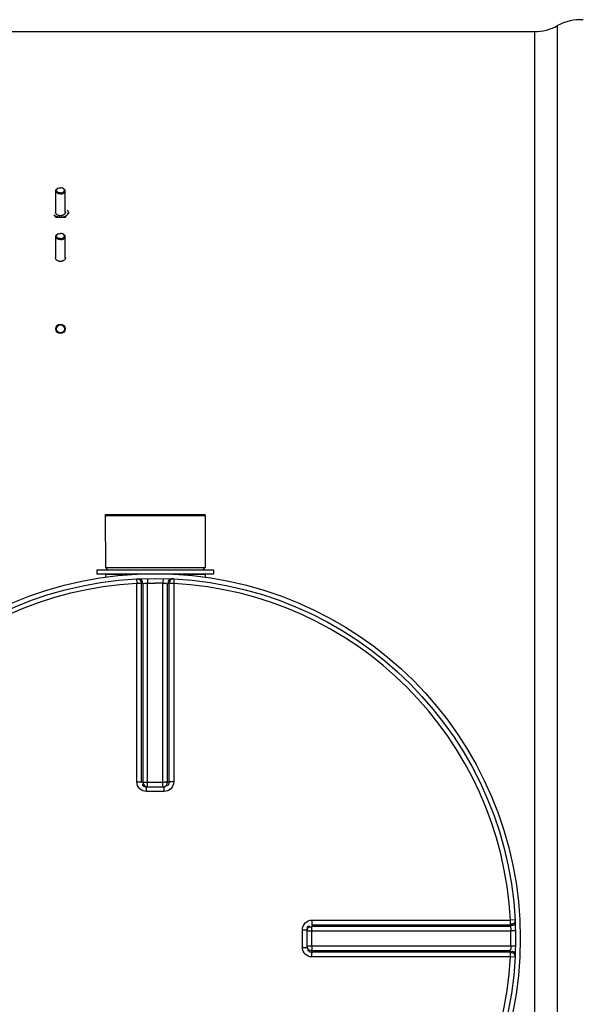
# Model space of a CAD drawing. Header units: millimetres. Extents: x 0 to 297, y 0 to 210.
# Tile 127 of 256: x 165 to 170, y 92 to 100. Entities that reach past the tile are written whole.
import ezdxf

# ---------------------------------------------------------------- set-up
doc = ezdxf.new("R2010")
doc.units = ezdxf.units.MM
doc.header["$LTSCALE"] = 16.335
doc.layers.get('0').update_dxf_attribs({"linetype": 'CONTINUOUS'})
for name, color, linetype in [('01_GLOBAL', 7, 'CONTINUOUS'), ('AXE-VISSERIE', 7, 'CONTINUOUS'), ('AXES_REF', 7, 'CONTINUOUS')]:
    doc.layers.add(name, color=color, linetype=linetype)

msp = doc.modelspace()

# ---------------------------------------------------------------- linework, layer by layer
at = {"color": 7, "linetype": 'Continuous'}
for p, q in [((128.9008, 99.8491), (169.5408, 99.8491)), ((165.519, 98.5266), (165.5226, 98.528)), ((165.5626, 98.5266), (165.559, 98.528)), ((165.519, 98.1409), (165.5226, 98.1424)), ((165.5626, 98.1409), (165.559, 98.1424)), ((165.9188, 95.7651), (166.7628, 95.7651)), ((165.9188, 95.7651), (165.9208, 95.3251)), ((166.7628, 95.7651), (166.7608, 95.3251)), ((165.8488, 95.3051), (166.8328, 95.3051)), ((165.8488, 95.3051), (165.8488, 95.2731)), ((165.8488, 95.2731), (166.8328, 95.2731)), ((165.9208, 95.3251), (166.7608, 95.3251)), ((165.9208, 95.3251), (165.9408, 95.3051)), ((165.9208, 95.2691), (165.9208, 95.2444)), ((166.7608, 95.3251), (166.7408, 95.3051)), ((166.7608, 95.2691), (166.7608, 95.2444)), ((166.8328, 95.3051), (166.8328, 95.2731)), ((166.2661, 93.4745), (166.2625, 93.4746)), ((166.2661, 93.4745), (166.4155, 93.4745)), ((166.4191, 93.4746), (166.4155, 93.4745)), ((167.6221, 92.2678), (167.6223, 92.2715)), ((167.6221, 92.1184), (167.6221, 92.2678)), ((167.6223, 92.1148), (167.6221, 92.1184))]:
    msp.add_line(p, q, dxfattribs=at)
at = {"color": 9, "linetype": 'Continuous'}
for p, q in [((169.5408, 99.8491), (169.5408, 84.5371)), ((169.7351, 84.4868), (169.7351, 99.8995)), ((165.9208, 95.2691), (166.1868, 95.2691)), ((166.4949, 95.2691), (166.7608, 95.2691)), ((166.1834, 95.2291), (166.1854, 95.1901)), ((166.1854, 93.5149), (166.1854, 95.1901)), ((166.2252, 93.5145), (166.2252, 95.1892)), ((166.2364, 95.1898), (166.2364, 93.5135)), ((166.2753, 95.2324), (166.2761, 95.1935)), ((166.2761, 93.4745), (166.2761, 95.1935)), ((166.4064, 95.2324), (166.4055, 95.1935)), ((166.4055, 93.4745), (166.4055, 95.1935)), ((166.4452, 93.5135), (166.4452, 95.1898)), ((166.4564, 95.1892), (166.4564, 93.5145)), ((166.4982, 95.2291), (166.4962, 95.1901)), ((166.4962, 95.1901), (166.4962, 93.5149)), ((166.2252, 93.5145), (166.2364, 93.5135)), ((166.2761, 93.5131), (166.4055, 93.5131)), ((166.4452, 93.5135), (166.4564, 93.5145)), ((166.2661, 93.4349), (166.2661, 93.4745)), ((166.3408, 93.4349), (166.2661, 93.4349)), ((166.4155, 93.4349), (166.3408, 93.4349)), ((166.4155, 93.4349), (166.4155, 93.4745)), ((167.6626, 92.3485), (169.3378, 92.3485)), ((169.3767, 92.3505), (169.3378, 92.3485)), ((167.5826, 92.2679), (167.6221, 92.2678)), ((167.5826, 92.1184), (167.5826, 92.2679)), ((167.6622, 92.3087), (167.6612, 92.2975)), ((167.6612, 92.2975), (169.3375, 92.2975)), ((167.6622, 92.3087), (169.3369, 92.3087)), ((167.6221, 92.2578), (169.3411, 92.2578)), ((167.6608, 92.1284), (167.6608, 92.2578)), ((169.3801, 92.2587), (169.3411, 92.2578)), ((167.5826, 92.1184), (167.6221, 92.1184)), ((169.3411, 92.1284), (167.6221, 92.1284)), ((169.3801, 92.1276), (169.3411, 92.1284)), ((169.3375, 92.0888), (167.6612, 92.0888)), ((167.6612, 92.0888), (167.6622, 92.0775)), ((169.3369, 92.0775), (167.6622, 92.0775)), ((169.3378, 92.0378), (167.6626, 92.0378)), ((169.3767, 92.0358), (169.3378, 92.0378))]:
    msp.add_line(p, q, dxfattribs=at)
at = {"color": 7, "linetype": 'Continuous'}
for centre, radius in [((165.5408, 97.3395), 0.04), ((165.5408, 97.3395), 0.0335), ((166.3408, 92.1931), 3.04)]:
    msp.add_circle(centre, radius, dxfattribs=at)
for centre, radius, start, end in [((169.9293, 99.5498), 0.4, 86.70179, 119.05289), ((169.5408, 100.2491), 0.4, 270, 299.05289), ((165.5349, 98.4974), 0.033, 118.31431, 121.80781), ((165.5367, 98.4941), 0.0367, 112.55141, 118.27433), ((165.5449, 98.4941), 0.0367, 61.72567, 67.44859), ((165.5467, 98.4974), 0.033, 58.19219, 61.68569), ((165.1724, 98.0406), 0.408, 35.67965, 36.40745), ((165.5372, 98.3455), 0.0493, 247.3831, 248.83931), ((165.5408, 98.3595), 0.0637, 260.12851, 279.87149), ((165.5444, 98.3455), 0.0493, 291.16069, 292.6169), ((165.9092, 98.0406), 0.408, 143.59255, 144.32035), ((165.7295, 98.1821), 0.1792, 129.84084, 138.05437), ((165.5349, 98.1117), 0.033, 118.31431, 121.80781), ((165.5367, 98.1085), 0.0367, 112.55141, 118.27433), ((165.5449, 98.1085), 0.0367, 61.72567, 67.44859), ((165.5467, 98.1117), 0.033, 58.19219, 61.68569), ((165.5372, 97.9598), 0.0493, 247.3831, 248.83931), ((165.5444, 97.9598), 0.0493, 291.16069, 292.6169), ((165.5408, 97.9738), 0.0637, 260.12851, 279.87149), ((165.9168, 95.2691), 0.004, 0, 90), ((166.7648, 95.2691), 0.004, 90, 180)]:
    msp.add_arc(centre, radius, start, end, dxfattribs=at)
at = {"color": 9, "linetype": 'Continuous'}
for centre, radius, start, end in [((166.3408, 92.1931), 3.001, 92.96745, 177.03255), ((166.3805, 92.194), 2.9993, 92.75322, 92.96811), ((166.3408, 92.1951), 2.999, 88.76403, 89.99998), ((166.3011, 92.194), 2.9993, 87.03189, 87.24678), ((166.3408, 92.1931), 3.001, 2.96745, 87.03255), ((166.2619, 94.8649), 1.3517, 270.20147, 270.43504), ((166.4197, 94.8649), 1.3517, 269.565, 269.79411), ((166.2651, 93.5459), 0.0714, 260.88237, 264.14531), ((166.2662, 93.5565), 0.0821, 264.12966, 267.37591), ((166.4032, 93.5264), 0.053, 283.7408, 289.36219), ((166.4037, 93.525), 0.0515, 289.32474, 295.13896), ((167.7042, 92.2677), 0.0821, 174.12966, 177.37591), ((167.6936, 92.2688), 0.0714, 170.88237, 174.14531), ((167.6741, 92.2555), 0.053, 160.63781, 166.25919), ((167.6726, 92.256), 0.0515, 154.86103, 160.67526), ((171.59, 92.2576), 3.9292, 179.86977, 179.99619), ((166.341, 92.1534), 2.9999, 2.75324, 2.96809), ((166.3425, 92.1931), 2.9993, 358.76416, 1.23584), ((171.5966, 92.1287), 3.9358, 180.00389, 180.13214), ((166.3408, 92.1931), 3.001, 182.96745, 267.03255), ((166.3408, 92.1931), 3.001, 272.96745, 357.03255), ((166.341, 92.2329), 2.9999, 357.03191, 357.24676)]:
    msp.add_arc(centre, radius, start, end, dxfattribs=at)
at = {"color": 7, "linetype": 'Continuous'}
for points, knots in [([(165.5008, 98.505), (165.5008, 98.5094), (165.5053, 98.5192), (165.514, 98.5245), (165.519, 98.5266)], [0, 0, 0, 0, 0.447535, 1, 1, 1, 1]), ([(165.5408, 98.4793), (165.531, 98.4793), (165.5136, 98.4822), (165.5008, 98.4978), (165.5008, 98.505)], [0, 0, 0, 0, 0.575061, 1, 1, 1, 1]), ([(165.5408, 98.4884), (165.5344, 98.4884), (165.5228, 98.4905), (165.5086, 98.4997), (165.5059, 98.5158), (165.5134, 98.5229), (165.5175, 98.5255)], [0, 0, 0, 0, 0.307767, 0.561503, 0.765581, 1, 1, 1, 1]), ([(165.5408, 98.4884), (165.5472, 98.4884), (165.5588, 98.4905), (165.573, 98.4997), (165.5757, 98.5158), (165.5682, 98.5229), (165.5641, 98.5255)], [0, 0, 0, 0, 0.307767, 0.561503, 0.765581, 1, 1, 1, 1]), ([(165.5408, 98.4793), (165.5506, 98.4793), (165.568, 98.4822), (165.5808, 98.4978), (165.5808, 98.505)], [0, 0, 0, 0, 0.575061, 1, 1, 1, 1]), ([(165.5808, 98.505), (165.5808, 98.5094), (165.5763, 98.5192), (165.5676, 98.5245), (165.5626, 98.5266)], [0, 0, 0, 0, 0.447535, 1, 1, 1, 1]), ([(165.5182, 98.3), (165.5162, 98.3009), (165.5092, 98.3043), (165.503, 98.3102), (165.5008, 98.3153)], [0, 0, 0, 0, 0.282313, 1, 1, 1, 1]), ([(165.5408, 98.2813), (165.5372, 98.2813), (165.5235, 98.282), (165.5098, 98.2857), (165.5008, 98.2903)], [0, 0, 0, 0, 0.261283, 1, 1, 1, 1]), ([(165.5808, 98.2903), (165.5779, 98.2888), (165.5653, 98.2834), (165.5513, 98.2813), (165.5408, 98.2813)], [0, 0, 0, 0, 0.236701, 1, 1, 1, 1]), ([(165.5808, 98.3153), (165.5801, 98.3137), (165.576, 98.3069), (165.569, 98.3024), (165.5634, 98.3)], [0, 0, 0, 0, 0.223041, 1, 1, 1, 1]), ([(165.5008, 98.1193), (165.5008, 98.1237), (165.5053, 98.1335), (165.514, 98.1388), (165.519, 98.1409)], [0, 0, 0, 0, 0.447535, 1, 1, 1, 1]), ([(165.5408, 98.0936), (165.531, 98.0936), (165.5136, 98.0965), (165.5008, 98.1121), (165.5008, 98.1193)], [0, 0, 0, 0, 0.575061, 1, 1, 1, 1]), ([(165.5408, 98.1028), (165.5344, 98.1028), (165.5228, 98.1048), (165.5086, 98.1141), (165.5059, 98.1302), (165.5134, 98.1372), (165.5175, 98.1398)], [0, 0, 0, 0, 0.307767, 0.561503, 0.765581, 1, 1, 1, 1]), ([(165.5408, 98.1028), (165.5472, 98.1028), (165.5588, 98.1048), (165.573, 98.1141), (165.5757, 98.1302), (165.5682, 98.1372), (165.5641, 98.1398)], [0, 0, 0, 0, 0.307767, 0.561503, 0.765581, 1, 1, 1, 1]), ([(165.5408, 98.0936), (165.5506, 98.0936), (165.568, 98.0965), (165.5808, 98.1121), (165.5808, 98.1193)], [0, 0, 0, 0, 0.575061, 1, 1, 1, 1]), ([(165.5808, 98.1193), (165.5808, 98.1237), (165.5763, 98.1335), (165.5676, 98.1388), (165.5626, 98.1409)], [0, 0, 0, 0, 0.447535, 1, 1, 1, 1]), ([(165.5182, 97.9144), (165.5162, 97.9152), (165.5092, 97.9187), (165.503, 97.9245), (165.5008, 97.9296)], [0, 0, 0, 0, 0.282313, 1, 1, 1, 1]), ([(165.5808, 97.9296), (165.5801, 97.928), (165.576, 97.9212), (165.569, 97.9167), (165.5634, 97.9144)], [0, 0, 0, 0, 0.223041, 1, 1, 1, 1])]:
    msp.add_open_spline(points, degree=3, knots=knots, dxfattribs=at)
for points in [[(165.5226, 98.528), (165.5283, 98.5304), (165.5346, 98.5315), (165.5408, 98.5315)], [(165.559, 98.528), (165.5533, 98.5304), (165.547, 98.5315), (165.5408, 98.5315)], [(165.4993, 98.3224), (165.4993, 98.3249), (165.4998, 98.3274), (165.5008, 98.3296)], [(165.5808, 98.3296), (165.5818, 98.3274), (165.5823, 98.3249), (165.5823, 98.3224)], [(165.5962, 98.343), (165.6012, 98.3375), (165.6084, 98.3224), (165.6012, 98.3074), (165.5962, 98.3019)], [(165.5008, 98.2827), (165.4959, 98.2893), (165.4909, 98.2958), (165.4854, 98.3019)], [(165.5008, 98.2903), (165.4951, 98.2933), (165.4897, 98.2971), (165.4854, 98.3019)], [(165.5008, 98.3153), (165.4998, 98.3175), (165.4993, 98.32), (165.4993, 98.3224)], [(165.5408, 98.2813), (165.5285, 98.2813), (165.5161, 98.2802), (165.5039, 98.2785)], [(165.5299, 98.2967), (165.5263, 98.2973), (165.5228, 98.2983), (165.5194, 98.2996)], [(165.5778, 98.2785), (165.5655, 98.2802), (165.5532, 98.2813), (165.5408, 98.2813)], [(165.5622, 98.2996), (165.5588, 98.2983), (165.5553, 98.2973), (165.5517, 98.2967)], [(165.5823, 98.3224), (165.5823, 98.32), (165.5818, 98.3175), (165.5808, 98.3153)], [(165.5962, 98.3019), (165.5919, 98.2971), (165.5865, 98.2933), (165.5808, 98.2903)], [(165.5962, 98.3019), (165.5908, 98.2958), (165.5857, 98.2893), (165.5808, 98.2827)], [(165.5226, 98.1424), (165.5283, 98.1447), (165.5346, 98.1458), (165.5408, 98.1458)], [(165.559, 98.1424), (165.5533, 98.1447), (165.547, 98.1458), (165.5408, 98.1458)], [(165.4993, 97.9368), (165.4993, 97.9392), (165.4998, 97.9417), (165.5008, 97.9439)], [(165.5008, 97.9296), (165.4998, 97.9319), (165.4993, 97.9343), (165.4993, 97.9368)], [(165.5299, 97.911), (165.5263, 97.9116), (165.5228, 97.9126), (165.5194, 97.9139)], [(165.5622, 97.9139), (165.5588, 97.9126), (165.5553, 97.9116), (165.5517, 97.911)], [(165.5808, 97.9439), (165.5818, 97.9417), (165.5823, 97.9392), (165.5823, 97.9368)], [(165.5823, 97.9368), (165.5823, 97.9343), (165.5818, 97.9319), (165.5808, 97.9296)]]:
    msp.add_open_spline(points, degree=3, dxfattribs=at)
at = {"color": 9, "linetype": 'Continuous'}
for points, knots in [([(166.1834, 95.2291), (166.1938, 95.2296), (166.2154, 95.2268), (166.2231, 95.2013), (166.2182, 95.1941)], [0, 0, 0, 0, 0.541371, 1, 1, 1, 1]), ([(166.2252, 95.1892), (166.2239, 95.1895), (166.2119, 95.1899), (166.2001, 95.1902), (166.1894, 95.19)], [0, 0, 0, 0, 0.107584, 1, 1, 1, 1]), ([(166.1948, 95.2296), (166.2051, 95.2301), (166.2267, 95.2273), (166.2343, 95.2019), (166.2294, 95.1946)], [0, 0, 0, 0, 0.541188, 1, 1, 1, 1]), ([(166.2364, 95.1898), (166.2375, 95.1901), (166.2483, 95.1921), (166.2593, 95.1926), (166.2692, 95.1925)], [0, 0, 0, 0, 0.100406, 1, 1, 1, 1]), ([(166.4055, 95.1935), (166.4134, 95.1931), (166.4181, 95.1928), (166.4385, 95.1912), (166.4329, 95.1911), (166.4316, 95.1912)], [0, 0, 0, 0, 0.700251, 0.885328, 1, 1, 1, 1]), ([(166.4868, 95.2296), (166.4765, 95.2301), (166.4549, 95.2273), (166.4473, 95.2019), (166.4522, 95.1946)], [0, 0, 0, 0, 0.541188, 1, 1, 1, 1]), ([(166.4982, 95.2291), (166.4878, 95.2296), (166.4662, 95.2269), (166.4586, 95.2014), (166.4636, 95.1942)], [0, 0, 0, 0, 0.541905, 1, 1, 1, 1]), ([(166.2661, 93.4349), (166.2455, 93.4349), (166.2028, 93.4518), (166.1854, 93.4945), (166.1854, 93.5149)], [0, 0, 0, 0, 0.501179, 1, 1, 1, 1]), ([(166.2364, 93.5135), (166.2397, 93.5132), (166.2497, 93.5133), (166.2598, 93.5131), (166.2666, 93.5132)], [0, 0, 0, 0, 0.323299, 1, 1, 1, 1]), ([(166.4452, 93.5135), (166.4419, 93.5132), (166.4318, 93.5133), (166.4217, 93.5131), (166.4149, 93.5132)], [0, 0, 0, 0, 0.323324, 1, 1, 1, 1]), ([(166.4962, 93.5149), (166.4962, 93.4944), (166.4788, 93.4517), (166.436, 93.4349), (166.4155, 93.4349)], [0, 0, 0, 0, 0.499867, 1, 1, 1, 1]), ([(166.4564, 93.5145), (166.4564, 93.5052), (166.4554, 93.4853), (166.432, 93.4794), (166.4257, 93.4839)], [0, 0, 0, 0, 0.54721, 1, 1, 1, 1]), ([(166.2538, 93.4754), (166.2478, 93.4764), (166.2316, 93.4795), (166.2371, 93.4963), (166.2411, 93.5011)], [0, 0, 0, 0, 0.491684, 1, 1, 1, 1]), ([(167.5826, 92.2679), (167.5826, 92.2884), (167.5994, 92.3312), (167.6421, 92.3485), (167.6626, 92.3485)], [0, 0, 0, 0, 0.501179, 1, 1, 1, 1]), ([(169.3369, 92.3087), (169.3372, 92.31), (169.3376, 92.322), (169.3378, 92.3339), (169.3377, 92.3445)], [0, 0, 0, 0, 0.107584, 1, 1, 1, 1]), ([(169.3767, 92.3505), (169.3773, 92.3402), (169.3745, 92.3185), (169.349, 92.3108), (169.3417, 92.3158)], [0, 0, 0, 0, 0.541371, 1, 1, 1, 1]), ([(167.6231, 92.2801), (167.6241, 92.2861), (167.6271, 92.3024), (167.644, 92.2968), (167.6488, 92.2928)], [0, 0, 0, 0, 0.491684, 1, 1, 1, 1]), ([(167.6608, 92.2665), (167.6608, 92.2736), (167.6602, 92.2748), (167.6611, 92.2923), (167.6612, 92.2912)], [0, 0, 0, 0, 0.865557, 1, 1, 1, 1]), ([(169.3375, 92.2975), (169.3378, 92.2965), (169.3398, 92.2856), (169.3403, 92.2746), (169.3402, 92.2647)], [0, 0, 0, 0, 0.100406, 1, 1, 1, 1]), ([(169.3773, 92.3391), (169.3778, 92.3288), (169.3749, 92.3072), (169.3495, 92.2996), (169.3423, 92.3045)], [0, 0, 0, 0, 0.541188, 1, 1, 1, 1]), ([(167.6626, 92.0378), (167.6421, 92.0378), (167.5994, 92.0552), (167.5826, 92.0979), (167.5826, 92.1184)], [0, 0, 0, 0, 0.499867, 1, 1, 1, 1]), ([(167.6622, 92.0775), (167.6528, 92.0775), (167.633, 92.0786), (167.6271, 92.1019), (167.6316, 92.1082)], [0, 0, 0, 0, 0.54721, 1, 1, 1, 1]), ([(167.6608, 92.1196), (167.6608, 92.1125), (167.6602, 92.1114), (167.6611, 92.0939), (167.6612, 92.095)], [0, 0, 0, 0, 0.8666, 1, 1, 1, 1]), ([(169.3411, 92.1284), (169.3408, 92.1205), (169.3404, 92.1158), (169.3389, 92.0954), (169.3388, 92.1011), (169.3388, 92.1024)], [0, 0, 0, 0, 0.700251, 0.885328, 1, 1, 1, 1]), ([(169.3767, 92.0358), (169.3773, 92.0461), (169.3745, 92.0678), (169.349, 92.0754), (169.3418, 92.0704)], [0, 0, 0, 0, 0.541905, 1, 1, 1, 1]), ([(169.3773, 92.0471), (169.3778, 92.0575), (169.3749, 92.0791), (169.3495, 92.0867), (169.3423, 92.0818)], [0, 0, 0, 0, 0.541188, 1, 1, 1, 1])]:
    msp.add_open_spline(points, degree=3, knots=knots, dxfattribs=at)
for points in [[(166.2761, 95.1935), (166.2977, 95.1939), (166.3192, 95.1944), (166.3408, 95.1938)], [(166.4962, 95.1901), (166.4851, 95.1901), (166.4517, 95.1899), (166.4628, 95.1893)], [(166.1854, 93.5149), (166.1966, 93.5149), (166.2299, 93.5148), (166.2188, 93.5145)], [(166.2364, 93.5135), (166.2364, 93.4979), (166.2523, 93.4721), (166.2669, 93.4778)], [(166.4256, 93.4784), (166.4356, 93.4831), (166.4447, 93.4998), (166.4385, 93.5089)], [(166.4962, 93.5149), (166.4851, 93.5149), (166.4517, 93.5148), (166.4628, 93.5145)], [(167.6626, 92.3485), (167.6626, 92.3374), (167.6625, 92.3041), (167.6622, 92.3152)], [(167.626, 92.2779), (167.6307, 92.2879), (167.6474, 92.297), (167.6566, 92.2908)], [(167.6612, 92.0888), (167.6455, 92.0888), (167.6197, 92.1046), (167.6255, 92.1192)], [(167.6626, 92.0378), (167.6626, 92.0489), (167.6625, 92.0822), (167.6622, 92.0711)], [(169.3378, 92.0378), (169.3378, 92.0489), (169.3376, 92.0822), (169.337, 92.0711)]]:
    msp.add_open_spline(points, degree=3, dxfattribs=at)
at = {"layer": '01_GLOBAL', "color": 7, "linetype": 'Continuous'}
msp.add_circle((166.3408, 92.1931), 3.08, dxfattribs=at)
at = {"layer": 'AXE-VISSERIE', "color": 7, "linetype": 'Continuous'}
for p, q in [((165.5008, 98.3213), (165.5008, 98.505)), ((165.5808, 98.3213), (165.5808, 98.505)), ((165.5008, 97.9357), (165.5008, 98.1193)), ((165.5808, 97.9357), (165.5808, 98.1193))]:
    msp.add_line(p, q, dxfattribs=at)
at = {"layer": 'AXES_REF', "color": 7, "linetype": 'Continuous'}
for p, q in [((165.9208, 95.7731), (166.7608, 95.7731)), ((165.9208, 95.7651), (165.9208, 95.7731)), ((166.7608, 95.7651), (166.7608, 95.7731))]:
    msp.add_line(p, q, dxfattribs=at)

doc.saveas('drawing.dxf')
